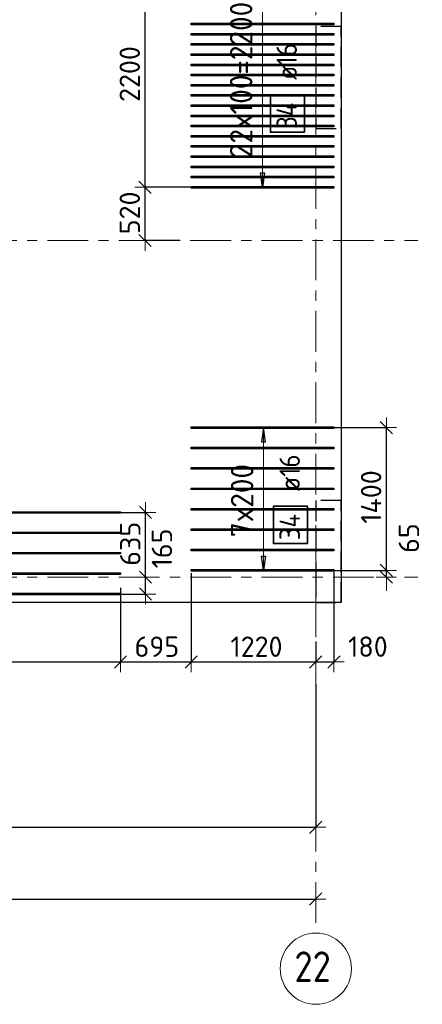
# Model space of a CAD drawing. Header units: metres. Extents: x -38 to 97, y -15 to 21.
# Tile 37 of 82: x 58.7 to 62.65, y -4.19 to 5.47. Entities that reach past the tile are written whole.
import ezdxf

# ---------------------------------------------------------------- set-up
doc = ezdxf.new("R2010")
doc.units = ezdxf.units.M
doc.header["$PDMODE"] = 65
for name, pattern in [('______11', [0.5, 0.4, -0.05, 0, -0.05]), ('______2', [0.27, 0.2, -0.07]), ('______5', [1.1, 0.8, -0.1, 0.1, -0.1])]:
    doc.linetypes.add(name, pattern=pattern)
for name, color, linetype, lineweight in [('XR$2$Осевая линия (1)', 7, '______5', 13), ('XR$2$Размерная линия (1)', 7, 'Continuous', 13), ('XR$3$Перекрытие (1)', 7, 'Continuous', 35), ('XR$3$Размерная линия (1)', 7, 'Continuous', 13)]:
    doc.layers.add(name, color=color, linetype=linetype, lineweight=lineweight)
doc.layers.add('XR$3$Арм.стержн.Доп. Арм верхн.зоны Х', color=7, linetype='Continuous', lineweight=35, true_color=0x8c8cff)
doc.layers.add('XR$5$Стена_ бетон несущ.', color=7, linetype='Continuous', lineweight=70, true_color=0xb4b496)
doc.styles.add('ISOCPEUR', font='txt')
doc.dimstyles.new('DIMSTYLE_3', dxfattribs={"dimtxt": 0.2, "dimasz": 0.2, "dimexe": 0, "dimexo": 0, "dimgap": 0.1, "dimtad": 2, "dimdec": 0, "dimlfac": 1000, "dimrnd": 5, "dimzin": 12, "dimdsep": 46, "dimtxsty": 'ISOCPEUR', "dimblk1": 'ALL_ML_STRICH', "dimblk2": 'ALL_ML_STRICH', "dimsah": 1, "dimcen": 0, "dimclrd": 7, "dimclre": 256, "dimclrt": 7, "dimadec": 0, "dimazin": 0, "dimtfac": 1, "dimtdec": 0, "dimtix": 1, "dimtmove": 2, "dimatfit": 3, "dimfxl": 0, "dimtzin": 0, "dimlwd": 0, "dimlwe": -3, "dimarcsym": 0})
doc.dimstyles.new('DIMSTYLE_6', dxfattribs={"dimtxt": 0.2, "dimasz": 0.2, "dimexe": 0, "dimexo": 0, "dimgap": 0.1, "dimtad": 2, "dimdec": 0, "dimlfac": 1000, "dimrnd": 5, "dimzin": 12, "dimdsep": 46, "dimtxsty": 'ISOCPEUR', "dimblk1": 'ALL_ML_STRICH', "dimblk2": 'ALL_ML_STRICH', "dimsah": 1, "dimcen": 0, "dimclrd": 7, "dimclre": 256, "dimclrt": 7, "dimadec": 0, "dimazin": 0, "dimtfac": 1, "dimtdec": 0, "dimtix": 1, "dimtmove": 2, "dimatfit": 3, "dimfxl": 0, "dimtvp": 1.2, "dimtzin": 0, "dimlwd": 0, "dimlwe": -3, "dimarcsym": 0})
doc.dimstyles.new('DIMSTYLE_7', dxfattribs={"dimtxt": 0.2, "dimasz": 0.2, "dimexe": 0, "dimexo": 0, "dimgap": 0.1, "dimtad": 0, "dimdec": 0, "dimlfac": 1000, "dimrnd": 5, "dimzin": 12, "dimdsep": 46, "dimtxsty": 'ISOCPEUR', "dimblk1": 'ALL_ML_STRICH', "dimblk2": 'ALL_ML_STRICH', "dimsah": 1, "dimcen": 0, "dimclrd": 7, "dimclre": 256, "dimclrt": 7, "dimadec": 0, "dimazin": 0, "dimtfac": 1, "dimtdec": 0, "dimtix": 1, "dimtmove": 2, "dimatfit": 3, "dimfxl": 0, "dimtvp": 1.2, "dimtzin": 0, "dimlwd": 0, "dimlwe": -3, "dimarcsym": 0})

# ---------------------------------------------------------------- blocks, each defined once
blk = doc.blocks.new('ALL_ML_STRICH')
at = {"color": 0, "linetype": 'ByBlock', "lineweight": -2}
for p, q in [((0, -0.5), (0, 0.5)), ((-1, 0), (0.5, 0)), ((-0.3, -0.3), (0.3, 0.3))]:
    blk.add_line(p, q, dxfattribs=at)
blk = doc.blocks.new('*D12')
at = {"layer": 'DEFPOINTS', "color": 7, "linetype": 'Continuous', "lineweight": 13, "transparency": 33554687}
for p in [(0.5, -3.1033), (0.5, -3.1563), (61.6, -3.1401)]:
    blk.add_point(p, dxfattribs=at)
at = {"layer": 'XR$2$Размерная линия (1)', "color": 9, "linetype": 'Continuous', "lineweight": -2, "true_color": 0xc7c7c7, "transparency": 33554687}
for p, q in [((0.5, -3.1233), (0.5, -3.1563)), ((61.6, -3.1563), (61.6, -3.1563))]:
    blk.add_line(p, q, dxfattribs=at)
at = {"layer": 'XR$2$Размерная линия (1)', "color": 7, "linetype": 'Continuous', "lineweight": -2, "transparency": 33554687}
blk.add_line((0.5, -3.1563), (61.6, -3.1563), dxfattribs=at)
at = {"layer": 'XR$2$Размерная линия (1)', "color": 7, "linetype": 'Continuous', "lineweight": 13, "transparency": 33554687, "xscale": 0.2, "yscale": 0.2, "zscale": 0.2, "rotation": 180}
blk.add_blockref('ALL_ML_STRICH', (0.5, -3.1563), dxfattribs=at)
at = {"layer": 'XR$2$Размерная линия (1)', "color": 7, "linetype": 'Continuous', "lineweight": 13, "transparency": 33554687, "xscale": 0.2, "yscale": 0.2, "zscale": 0.2}
blk.add_blockref('ALL_ML_STRICH', (61.6, -3.1563), dxfattribs=at)
at = {"layer": 'XR$2$Размерная линия (1)', "color": 7, "linetype": 'Continuous', "lineweight": 13, "transparency": 33554687, "insert": (31.1, -3.0063), "char_height": 0.2, "width": 1, "attachment_point": 5, "style": 'ISOCPEUR'}
blk.add_mtext('\\A1;{61100}', dxfattribs=at)
blk = doc.blocks.new('*D25')
at = {"layer": 'DEFPOINTS', "color": 7, "linetype": 'Continuous', "lineweight": 13, "transparency": 33554687}
for p in [(61.6, -1.033), (54.95, -1.4027), (54.95, -2.452)]:
    blk.add_point(p, dxfattribs=at)
at = {"layer": 'XR$2$Размерная линия (1)', "color": 9, "linetype": 'Continuous', "lineweight": -2, "true_color": 0xc7c7c7, "transparency": 33554687}
for p, q in [((61.6, -1.053), (61.6, -2.452)), ((54.95, -1.4227), (54.95, -2.452))]:
    blk.add_line(p, q, dxfattribs=at)
at = {"layer": 'XR$2$Размерная линия (1)', "color": 7, "linetype": 'Continuous', "lineweight": -2, "transparency": 33554687}
blk.add_line((54.95, -2.452), (61.6, -2.452), dxfattribs=at)
at = {"layer": 'XR$2$Размерная линия (1)', "color": 7, "linetype": 'Continuous', "lineweight": 13, "transparency": 33554687, "xscale": 0.2, "yscale": 0.2, "zscale": 0.2, "rotation": 180}
blk.add_blockref('ALL_ML_STRICH', (54.95, -2.452), dxfattribs=at)
at = {"layer": 'XR$2$Размерная линия (1)', "color": 7, "linetype": 'Continuous', "lineweight": 13, "transparency": 33554687, "xscale": 0.2, "yscale": 0.2, "zscale": 0.2}
blk.add_blockref('ALL_ML_STRICH', (61.6, -2.452), dxfattribs=at)
at = {"layer": 'XR$2$Размерная линия (1)', "color": 7, "linetype": 'Continuous', "lineweight": 13, "transparency": 33554687, "insert": (58.285, -2.302), "char_height": 0.2, "width": 0.8, "attachment_point": 5, "style": 'ISOCPEUR'}
blk.add_mtext('\\A1;{6650}', dxfattribs=at)
blk = doc.blocks.new('*D217')
at = {"layer": 'DEFPOINTS', "color": 7, "linetype": 'Continuous', "lineweight": 13, "transparency": 33554687}
for p in [(56.7363, -0.0933), (59.6863, -0.0852), (56.7363, -0.8318)]:
    blk.add_point(p, dxfattribs=at)
at = {"layer": 'XR$3$Размерная линия (1)', "color": 9, "linetype": 'Continuous', "lineweight": -2, "true_color": 0xc7c7c7, "transparency": 33554687}
for p, q in [((56.7363, -0.1133), (56.7363, -0.8318)), ((59.6863, -0.1052), (59.6863, -0.8318))]:
    blk.add_line(p, q, dxfattribs=at)
at = {"layer": 'XR$3$Размерная линия (1)', "color": 7, "linetype": 'Continuous', "lineweight": -2, "transparency": 33554687}
blk.add_line((56.7363, -0.8318), (59.6863, -0.8318), dxfattribs=at)
at = {"layer": 'XR$3$Размерная линия (1)', "color": 7, "linetype": 'Continuous', "lineweight": 13, "transparency": 33554687, "xscale": 0.2, "yscale": 0.2, "zscale": 0.2, "rotation": 180}
blk.add_blockref('ALL_ML_STRICH', (56.7363, -0.8318), dxfattribs=at)
at = {"layer": 'XR$3$Размерная линия (1)', "color": 7, "linetype": 'Continuous', "lineweight": 13, "transparency": 33554687, "xscale": 0.2, "yscale": 0.2, "zscale": 0.2}
blk.add_blockref('ALL_ML_STRICH', (59.6863, -0.8318), dxfattribs=at)
at = {"layer": 'XR$3$Размерная линия (1)', "color": 7, "linetype": 'Continuous', "lineweight": 13, "transparency": 33554687, "insert": (58.2213, -0.6818), "char_height": 0.2, "width": 0.8, "attachment_point": 5, "style": 'ISOCPEUR'}
blk.add_mtext('\\A1;{2950}', dxfattribs=at)
blk = doc.blocks.new('*D218')
at = {"layer": 'DEFPOINTS', "color": 7, "linetype": 'Continuous', "lineweight": 13, "transparency": 33554687}
for p in [(60.3794, 0.0576), (59.6863, -0.0852), (59.6863, -0.8318)]:
    blk.add_point(p, dxfattribs=at)
at = {"layer": 'XR$3$Размерная линия (1)', "color": 9, "linetype": 'Continuous', "lineweight": -2, "true_color": 0xc7c7c7, "transparency": 33554687}
for p, q in [((60.3794, 0.0376), (60.3794, -0.8318)), ((59.6863, -0.1052), (59.6863, -0.8318))]:
    blk.add_line(p, q, dxfattribs=at)
at = {"layer": 'XR$3$Размерная линия (1)', "color": 7, "linetype": 'Continuous', "lineweight": -2, "transparency": 33554687}
blk.add_line((59.6863, -0.8318), (60.3794, -0.8318), dxfattribs=at)
at = {"layer": 'XR$3$Размерная линия (1)', "color": 7, "linetype": 'Continuous', "lineweight": 13, "transparency": 33554687, "xscale": 0.2, "yscale": 0.2, "zscale": 0.2, "rotation": 180}
blk.add_blockref('ALL_ML_STRICH', (59.6863, -0.8318), dxfattribs=at)
at = {"layer": 'XR$3$Размерная линия (1)', "color": 7, "linetype": 'Continuous', "lineweight": 13, "transparency": 33554687, "xscale": 0.2, "yscale": 0.2, "zscale": 0.2}
blk.add_blockref('ALL_ML_STRICH', (60.3794, -0.8318), dxfattribs=at)
at = {"layer": 'XR$3$Размерная линия (1)', "color": 7, "linetype": 'Continuous', "lineweight": 13, "transparency": 33554687, "insert": (60.0429, -0.6818), "char_height": 0.2, "width": 0.6, "attachment_point": 5, "style": 'ISOCPEUR'}
blk.add_mtext('\\A1;{695}', dxfattribs=at)
blk = doc.blocks.new('*D219')
at = {"layer": 'DEFPOINTS', "color": 7, "linetype": 'Continuous', "lineweight": 13, "transparency": 33554687}
for p in [(60.3794, 0.0576), (61.6, -0.6123), (60.3794, -0.8318)]:
    blk.add_point(p, dxfattribs=at)
at = {"layer": 'XR$3$Размерная линия (1)', "color": 9, "linetype": 'Continuous', "lineweight": -2, "true_color": 0xc7c7c7, "transparency": 33554687}
for p, q in [((60.3794, 0.0376), (60.3794, -0.8318)), ((61.6, -0.6323), (61.6, -0.8318))]:
    blk.add_line(p, q, dxfattribs=at)
at = {"layer": 'XR$3$Размерная линия (1)', "color": 7, "linetype": 'Continuous', "lineweight": -2, "transparency": 33554687}
blk.add_line((60.3794, -0.8318), (61.6, -0.8318), dxfattribs=at)
at = {"layer": 'XR$3$Размерная линия (1)', "color": 7, "linetype": 'Continuous', "lineweight": 13, "transparency": 33554687, "xscale": 0.2, "yscale": 0.2, "zscale": 0.2, "rotation": 180}
blk.add_blockref('ALL_ML_STRICH', (60.3794, -0.8318), dxfattribs=at)
at = {"layer": 'XR$3$Размерная линия (1)', "color": 7, "linetype": 'Continuous', "lineweight": 13, "transparency": 33554687, "xscale": 0.2, "yscale": 0.2, "zscale": 0.2}
blk.add_blockref('ALL_ML_STRICH', (61.6, -0.8318), dxfattribs=at)
at = {"layer": 'XR$3$Размерная линия (1)', "color": 7, "linetype": 'Continuous', "lineweight": 13, "transparency": 33554687, "insert": (61.0197, -0.6818), "char_height": 0.2, "width": 0.8, "attachment_point": 5, "style": 'ISOCPEUR'}
blk.add_mtext('\\A1;{1220}', dxfattribs=at)
blk = doc.blocks.new('*D220')
at = {"layer": 'DEFPOINTS', "color": 7, "linetype": 'Continuous', "lineweight": 13, "transparency": 33554687}
for p in [(61.7794, 0.0736), (61.6, -0.6123), (61.6, -0.8318)]:
    blk.add_point(p, dxfattribs=at)
at = {"layer": 'XR$3$Размерная линия (1)', "color": 9, "linetype": 'Continuous', "lineweight": -2, "true_color": 0xc7c7c7, "transparency": 33554687}
for p, q in [((61.7794, 0.0536), (61.7794, -0.8318)), ((61.6, -0.6323), (61.6, -0.8318))]:
    blk.add_line(p, q, dxfattribs=at)
at = {"layer": 'XR$3$Размерная линия (1)', "color": 7, "linetype": 'Continuous', "lineweight": -2, "transparency": 33554687}
blk.add_line((61.6, -0.8318), (61.7794, -0.8318), dxfattribs=at)
at = {"layer": 'XR$3$Размерная линия (1)', "color": 7, "linetype": 'Continuous', "lineweight": 13, "transparency": 33554687, "xscale": 0.2, "yscale": 0.2, "zscale": 0.2, "rotation": 180}
blk.add_blockref('ALL_ML_STRICH', (61.6, -0.8318), dxfattribs=at)
at = {"layer": 'XR$3$Размерная линия (1)', "color": 7, "linetype": 'Continuous', "lineweight": 13, "transparency": 33554687, "xscale": 0.2, "yscale": 0.2, "zscale": 0.2}
blk.add_blockref('ALL_ML_STRICH', (61.7794, -0.8318), dxfattribs=at)
at = {"layer": 'XR$3$Размерная линия (1)', "color": 7, "linetype": 'Continuous', "lineweight": 13, "transparency": 33554687, "insert": (62.1123, -0.6815), "char_height": 0.2, "width": 0.6, "attachment_point": 5, "style": 'ISOCPEUR'}
blk.add_mtext('\\A1;{180}', dxfattribs=at)
blk = doc.blocks.new('*D231')
at = {"layer": 'DEFPOINTS', "color": 7, "linetype": 'Continuous', "lineweight": 13, "transparency": 33554687}
for p in [(59.9371, 0), (59.6205, -0.1656), (59.9319, -0.1656)]:
    blk.add_point(p, dxfattribs=at)
at = {"layer": 'XR$3$Размерная линия (1)', "color": 9, "linetype": 'Continuous', "lineweight": -2, "true_color": 0xc7c7c7, "transparency": 33554687}
for p, q in [((59.9319, 0), (59.9319, 0)), ((59.6405, -0.1656), (59.9319, -0.1656))]:
    blk.add_line(p, q, dxfattribs=at)
at = {"layer": 'XR$3$Размерная линия (1)', "color": 7, "linetype": 'Continuous', "lineweight": -2, "transparency": 33554687}
blk.add_line((59.9319, -0.1656), (59.9319, 0), dxfattribs=at)
at = {"layer": 'XR$3$Размерная линия (1)', "color": 7, "linetype": 'Continuous', "lineweight": 13, "transparency": 33554687, "xscale": 0.2, "yscale": 0.2, "zscale": 0.2}
for p, rotation in [((59.9319, 0), 90), ((59.9319, -0.1656), 270)]:
    blk.add_blockref('ALL_ML_STRICH', p, dxfattribs=dict(at, rotation=rotation))
at = {"layer": 'XR$3$Размерная линия (1)', "color": 7, "linetype": 'Continuous', "lineweight": 13, "transparency": 33554687, "insert": (60.0926, 0.2812), "char_height": 0.2, "width": 0.6, "attachment_point": 5, "rotation": 90, "style": 'ISOCPEUR'}
blk.add_mtext('\\A1;{165}', dxfattribs=at)
blk = doc.blocks.new('*D232')
at = {"layer": 'DEFPOINTS', "color": 7, "linetype": 'Continuous', "lineweight": 13, "transparency": 33554687}
for p in [(59.6049, 0.6344), (59.9319, 0), (59.9371, 0)]:
    blk.add_point(p, dxfattribs=at)
at = {"layer": 'XR$3$Размерная линия (1)', "color": 9, "linetype": 'Continuous', "lineweight": -2, "true_color": 0xc7c7c7, "transparency": 33554687}
for p, q in [((59.6249, 0.6344), (59.9319, 0.6344)), ((59.9319, 0), (59.9319, 0))]:
    blk.add_line(p, q, dxfattribs=at)
at = {"layer": 'XR$3$Размерная линия (1)', "color": 7, "linetype": 'Continuous', "lineweight": -2, "transparency": 33554687}
blk.add_line((59.9319, 0), (59.9319, 0.6344), dxfattribs=at)
at = {"layer": 'XR$3$Размерная линия (1)', "color": 7, "linetype": 'Continuous', "lineweight": 13, "transparency": 33554687, "xscale": 0.2, "yscale": 0.2, "zscale": 0.2}
for p, rotation in [((59.9319, 0.6344), 90), ((59.9319, 0), 270)]:
    blk.add_blockref('ALL_ML_STRICH', p, dxfattribs=dict(at, rotation=rotation))
at = {"layer": 'XR$3$Размерная линия (1)', "color": 7, "linetype": 'Continuous', "lineweight": 13, "transparency": 33554687, "insert": (59.7819, 0.3272), "char_height": 0.2, "width": 0.6, "attachment_point": 5, "rotation": 90, "style": 'ISOCPEUR'}
blk.add_mtext('\\A1;{635}', dxfattribs=at)
blk = doc.blocks.new('*D233')
at = {"layer": 'DEFPOINTS', "color": 7, "linetype": 'Continuous', "lineweight": 13, "transparency": 33554687}
for p in [(61.709, 0.0656), (62.2767, 0), (62.2929, 0)]:
    blk.add_point(p, dxfattribs=at)
at = {"layer": 'XR$3$Размерная линия (1)', "color": 9, "linetype": 'Continuous', "lineweight": -2, "true_color": 0xc7c7c7, "transparency": 33554687}
for p, q in [((61.729, 0.0656), (62.2929, 0.0656)), ((62.2929, 0), (62.2929, 0))]:
    blk.add_line(p, q, dxfattribs=at)
at = {"layer": 'XR$3$Размерная линия (1)', "color": 7, "linetype": 'Continuous', "lineweight": -2, "transparency": 33554687}
blk.add_line((62.2929, 0), (62.2929, 0.0656), dxfattribs=at)
at = {"layer": 'XR$3$Размерная линия (1)', "color": 7, "linetype": 'Continuous', "lineweight": 13, "transparency": 33554687, "xscale": 0.2, "yscale": 0.2, "zscale": 0.2}
for p, rotation in [((62.2929, 0), 270), ((62.2929, 0.0656), 90)]:
    blk.add_blockref('ALL_ML_STRICH', p, dxfattribs=dict(at, rotation=rotation))
at = {"layer": 'XR$3$Размерная линия (1)', "color": 7, "linetype": 'Continuous', "lineweight": 13, "transparency": 33554687, "insert": (62.514, 0.3827), "char_height": 0.2, "width": 0.4, "attachment_point": 5, "rotation": 90, "style": 'ISOCPEUR'}
blk.add_mtext('\\A1;{65}', dxfattribs=at)
blk = doc.blocks.new('*D234')
at = {"layer": 'DEFPOINTS', "color": 7, "linetype": 'Continuous', "lineweight": 13, "transparency": 33554687}
for p in [(61.7333, 1.4656), (61.709, 0.0656), (62.2929, 0.0656)]:
    blk.add_point(p, dxfattribs=at)
at = {"layer": 'XR$3$Размерная линия (1)', "color": 9, "linetype": 'Continuous', "lineweight": -2, "true_color": 0xc7c7c7, "transparency": 33554687}
for p, q in [((61.7533, 1.4656), (62.2929, 1.4656)), ((61.729, 0.0656), (62.2929, 0.0656))]:
    blk.add_line(p, q, dxfattribs=at)
at = {"layer": 'XR$3$Размерная линия (1)', "color": 7, "linetype": 'Continuous', "lineweight": -2, "transparency": 33554687}
blk.add_line((62.2929, 0.0656), (62.2929, 1.4656), dxfattribs=at)
at = {"layer": 'XR$3$Размерная линия (1)', "color": 7, "linetype": 'Continuous', "lineweight": 13, "transparency": 33554687, "xscale": 0.2, "yscale": 0.2, "zscale": 0.2}
for p, rotation in [((62.2929, 1.4656), 90), ((62.2929, 0.0656), 270)]:
    blk.add_blockref('ALL_ML_STRICH', p, dxfattribs=dict(at, rotation=rotation))
at = {"layer": 'XR$3$Размерная линия (1)', "color": 7, "linetype": 'Continuous', "lineweight": 13, "transparency": 33554687, "insert": (62.1429, 0.7856), "char_height": 0.2, "width": 0.8, "attachment_point": 5, "rotation": 90, "style": 'ISOCPEUR'}
blk.add_mtext('\\A1;{1400}', dxfattribs=at)
blk = doc.blocks.new('*D306')
at = {"layer": 'DEFPOINTS', "color": 7, "linetype": 'Continuous', "lineweight": 13, "transparency": 33554687}
for p in [(60.4616, 3.8223), (59.9273, 3.3), (60.2892, 3.3)]:
    blk.add_point(p, dxfattribs=at)
at = {"layer": 'XR$3$Размерная линия (1)', "color": 9, "linetype": 'Continuous', "lineweight": -2, "true_color": 0xc7c7c7, "transparency": 33554687}
for p, q in [((60.4416, 3.8223), (59.9273, 3.8223)), ((60.2692, 3.3), (59.9273, 3.3))]:
    blk.add_line(p, q, dxfattribs=at)
at = {"layer": 'XR$3$Размерная линия (1)', "color": 7, "linetype": 'Continuous', "lineweight": -2, "transparency": 33554687}
blk.add_line((59.9273, 3.3), (59.9273, 3.8223), dxfattribs=at)
at = {"layer": 'XR$3$Размерная линия (1)', "color": 7, "linetype": 'Continuous', "lineweight": 13, "transparency": 33554687, "xscale": 0.2, "yscale": 0.2, "zscale": 0.2}
for p, rotation in [((59.9273, 3.8223), 90), ((59.9273, 3.3), 270)]:
    blk.add_blockref('ALL_ML_STRICH', p, dxfattribs=dict(at, rotation=rotation))
at = {"layer": 'XR$3$Размерная линия (1)', "color": 7, "linetype": 'Continuous', "lineweight": 13, "transparency": 33554687, "insert": (59.7773, 3.5711), "char_height": 0.2, "width": 0.6, "attachment_point": 5, "rotation": 90, "style": 'ISOCPEUR'}
blk.add_mtext('\\A1;{520}', dxfattribs=at)
blk = doc.blocks.new('*D307')
at = {"layer": 'DEFPOINTS', "color": 7, "linetype": 'Continuous', "lineweight": 13, "transparency": 33554687}
for p in [(60.5123, 6.0223), (59.9273, 3.8223), (60.4616, 3.8223)]:
    blk.add_point(p, dxfattribs=at)
at = {"layer": 'XR$3$Размерная линия (1)', "color": 9, "linetype": 'Continuous', "lineweight": -2, "true_color": 0xc7c7c7, "transparency": 33554687}
for p, q in [((60.4923, 6.0223), (59.9273, 6.0223)), ((60.4416, 3.8223), (59.9273, 3.8223))]:
    blk.add_line(p, q, dxfattribs=at)
at = {"layer": 'XR$3$Размерная линия (1)', "color": 7, "linetype": 'Continuous', "lineweight": -2, "transparency": 33554687}
blk.add_line((59.9273, 3.8223), (59.9273, 6.0223), dxfattribs=at)
at = {"layer": 'XR$3$Размерная линия (1)', "color": 7, "linetype": 'Continuous', "lineweight": 13, "transparency": 33554687, "xscale": 0.2, "yscale": 0.2, "zscale": 0.2}
for p, rotation in [((59.9273, 6.0223), 90), ((59.9273, 3.8223), 270)]:
    blk.add_blockref('ALL_ML_STRICH', p, dxfattribs=dict(at, rotation=rotation))
at = {"layer": 'XR$3$Размерная линия (1)', "color": 7, "linetype": 'Continuous', "lineweight": 13, "transparency": 33554687, "insert": (59.7773, 4.9323), "char_height": 0.2, "width": 0.8, "attachment_point": 5, "rotation": 90, "style": 'ISOCPEUR'}
blk.add_mtext('\\A1;{2200}', dxfattribs=at)

msp = doc.modelspace()

# ---------------------------------------------------------------- linework, layer by layer
at = {"layer": 'XR$2$Осевая линия (1)', "color": 253, "linetype": '______11', "lineweight": 13, "true_color": 0xa0a0a0, "transparency": 33554687}
for p, q in [((61.6, -3.39), (61.6, 19.78)), ((-2.63, 3.3), (62.6, 3.3)), ((-2.63, 0), (62.6, 0))]:
    msp.add_line(p, q, dxfattribs=at)
at = {"layer": 'XR$2$Осевая линия (1)', "color": 7, "linetype": 'Continuous', "lineweight": 13, "transparency": 33554687}
msp.add_circle((61.6018, -3.8388), 0.3493, dxfattribs=at)
at = {"layer": 'XR$3$Арм.стержн.Доп. Арм верхн.зоны Х', "color": 7, "linetype": 'Continuous', "lineweight": 13, "transparency": 33554687}
for p, q in [((61.0794, 3.8223), (61.0794, 6.0223)), ((61.0794, 3.8223), (61.0794, 3.8223)), ((61.0889, 1.4656), (61.0889, 1.4656)), ((61.0889, 0.0656), (61.0889, 1.4656)), ((61.0889, 0.0656), (61.0889, 0.0656))]:
    msp.add_line(p, q, dxfattribs=at)
at = {"layer": 'XR$3$Арм.стержн.Доп. Арм верхн.зоны Х', "color": 7, "linetype": 'Continuous', "lineweight": 25, "transparency": 33554687}
for p, q in [((61.0794, 3.8223), (61.0594, 3.9623)), ((61.0594, 3.9623), (61.0994, 3.9623)), ((61.0994, 3.9623), (61.0794, 3.8223)), ((61.0889, 1.4656), (61.0689, 1.3256)), ((61.1089, 1.3256), (61.0889, 1.4656)), ((61.0689, 1.3256), (61.1089, 1.3256)), ((61.0889, 0.0656), (61.0689, 0.2056)), ((61.0689, 0.2056), (61.1089, 0.2056)), ((61.1089, 0.2056), (61.0889, 0.0656))]:
    msp.add_line(p, q, dxfattribs=at)
at = {"layer": 'XR$3$Арм.стержн.Доп. Арм верхн.зоны Х', "color": 253, "linetype": 'Continuous', "lineweight": -3, "true_color": 0xa0a0a0, "transparency": 33554687}
for p, q in [((61.0794, 3.8223), (60.9794, 3.8223)), ((61.0794, 3.8223), (61.1794, 3.8223)), ((61.0889, 1.4656), (60.9889, 1.4656)), ((61.0889, 1.4656), (61.1889, 1.4656)), ((61.0889, 0.0656), (60.9889, 0.0656)), ((61.0889, 0.0656), (61.1889, 0.0656))]:
    msp.add_line(p, q, dxfattribs=at)
at = {"layer": 'XR$3$Арм.стержн.Доп. Арм верхн.зоны Х', "color": 7, "linetype": 'Continuous', "lineweight": 25, "transparency": 33554687}
for points in [[(61.7794, 5.4143), (60.3794, 5.4143), (60.3794, 5.4303), (61.7794, 5.4303), (61.7794, 5.4143)], [(61.7794, 5.3143), (60.3794, 5.3143), (60.3794, 5.3303), (61.7794, 5.3303), (61.7794, 5.3143)], [(61.7794, 5.2143), (60.3794, 5.2143), (60.3794, 5.2303), (61.7794, 5.2303), (61.7794, 5.2143)], [(61.7794, 5.1143), (60.3794, 5.1143), (60.3794, 5.1303), (61.7794, 5.1303), (61.7794, 5.1143)], [(61.7794, 5.0143), (60.3794, 5.0143), (60.3794, 5.0303), (61.7794, 5.0303), (61.7794, 5.0143)], [(61.7794, 4.9143), (60.3794, 4.9143), (60.3794, 4.9303), (61.7794, 4.9303), (61.7794, 4.9143)], [(61.7794, 4.8143), (60.3794, 4.8143), (60.3794, 4.8303), (61.7794, 4.8303), (61.7794, 4.8143)], [(61.7794, 4.7143), (60.3794, 4.7143), (60.3794, 4.7303), (61.7794, 4.7303), (61.7794, 4.7143)], [(61.7794, 4.6143), (60.3794, 4.6143), (60.3794, 4.6303), (61.7794, 4.6303), (61.7794, 4.6143)], [(61.7794, 4.5143), (60.3794, 4.5143), (60.3794, 4.5303), (61.7794, 4.5303), (61.7794, 4.5143)], [(61.7794, 4.4143), (60.3794, 4.4143), (60.3794, 4.4303), (61.7794, 4.4303), (61.7794, 4.4143)], [(61.7794, 4.3143), (60.3794, 4.3143), (60.3794, 4.3303), (61.7794, 4.3303), (61.7794, 4.3143)], [(61.7794, 4.2143), (60.3794, 4.2143), (60.3794, 4.2303), (61.7794, 4.2303), (61.7794, 4.2143)], [(61.7794, 4.1143), (60.3794, 4.1143), (60.3794, 4.1303), (61.7794, 4.1303), (61.7794, 4.1143)], [(61.7794, 4.0143), (60.3794, 4.0143), (60.3794, 4.0303), (61.7794, 4.0303), (61.7794, 4.0143)], [(61.7794, 3.9143), (60.3794, 3.9143), (60.3794, 3.9303), (61.7794, 3.9303), (61.7794, 3.9143)], [(61.7794, 3.8143), (60.3794, 3.8143), (60.3794, 3.8303), (61.7794, 3.8303), (61.7794, 3.8143)], [(61.7794, 1.4576), (60.3794, 1.4576), (60.3794, 1.4736), (61.7794, 1.4736), (61.7794, 1.4576)], [(61.7794, 1.2576), (60.3794, 1.2576), (60.3794, 1.2736), (61.7794, 1.2736), (61.7794, 1.2576)], [(61.7794, 1.0576), (60.3794, 1.0576), (60.3794, 1.0736), (61.7794, 1.0736), (61.7794, 1.0576)], [(61.7794, 0.8576), (60.3794, 0.8576), (60.3794, 0.8736), (61.7794, 0.8736), (61.7794, 0.8576)], [(59.6863, 0.6274), (56.7363, 0.6274), (56.7363, 0.6414), (59.6863, 0.6414), (59.6863, 0.6274)], [(61.7794, 0.6576), (60.3794, 0.6576), (60.3794, 0.6736), (61.7794, 0.6736), (61.7794, 0.6576)], [(59.6863, 0.4274), (56.7363, 0.4274), (56.7363, 0.4414), (59.6863, 0.4414), (59.6863, 0.4274)], [(61.7794, 0.4576), (60.3794, 0.4576), (60.3794, 0.4736), (61.7794, 0.4736), (61.7794, 0.4576)], [(59.6863, 0.2274), (56.7363, 0.2274), (56.7363, 0.2414), (59.6863, 0.2414), (59.6863, 0.2274)], [(61.7794, 0.2576), (60.3794, 0.2576), (60.3794, 0.2736), (61.7794, 0.2736), (61.7794, 0.2576)], [(59.6863, 0.0274), (56.7363, 0.0274), (56.7363, 0.0414), (59.6863, 0.0414), (59.6863, 0.0274)], [(61.7794, 0.0576), (60.3794, 0.0576), (60.3794, 0.0736), (61.7794, 0.0736), (61.7794, 0.0576)], [(59.6863, -0.1726), (56.7363, -0.1726), (56.7363, -0.1586), (59.6863, -0.1586), (59.6863, -0.1726)]]:
    msp.add_lwpolyline(points, dxfattribs=at)
at = {"layer": 'XR$3$Арм.стержн.Доп. Арм верхн.зоны Х', "color": 7, "linetype": 'Continuous', "lineweight": 35, "transparency": 33554687}
for points in [[(61.4894, 4.3611), (61.4894, 4.7277), (61.156, 4.7277), (61.156, 4.3611), (61.4894, 4.3611)], [(61.5187, 0.3293), (61.5187, 0.6959), (61.1854, 0.6959), (61.1854, 0.3293), (61.5187, 0.3293)]]:
    msp.add_lwpolyline(points, dxfattribs=at)
at = {"layer": 'XR$3$Перекрытие (1)', "color": 7, "linetype": 'Continuous', "lineweight": 25, "transparency": 33554687}
for p, q in [((61.85, 16.6502), (61.85, -0.2498)), ((61.85, -0.2498), (32.725, -0.2498))]:
    msp.add_line(p, q, dxfattribs=at)
at = {"layer": 'XR$5$Стена_ бетон несущ.', "color": 253, "linetype": '______2', "lineweight": -3, "true_color": 0xa0a0a0, "transparency": 33554687}
for p, q in [((61.6, 5.4), (61.6, 4.4)), ((61.85, 5.4), (61.6, 5.4)), ((61.85, 4.4), (61.85, 5.4)), ((61.6, 4.4), (61.85, 4.4)), ((61.6, 0.75), (61.6, 0)), ((61.85, 0.75), (61.6, 0.75)), ((61.85, -0.25), (61.85, 0.75)), ((61.6, 0), (61.6, -0.25)), ((61.6, -0.25), (61.85, -0.25))]:
    msp.add_line(p, q, dxfattribs=at)

# ---------------------------------------------------------------- texts
at = {"layer": 'XR$2$Осевая линия (1)', "color": 7, "linetype": 'Continuous', "lineweight": 13, "transparency": 33554687, "insert": (61.3918, -3.9693), "char_height": 0.3, "width": 0.550812, "attachment_point": 7, "style": 'ISOCPEUR'}
msp.add_mtext('\\W0.87;22', dxfattribs=at)
at = {"layer": 'XR$3$Арм.стержн.Доп. Арм верхн.зоны Х', "color": 7, "linetype": 'Continuous', "lineweight": 13, "transparency": 33554687, "char_height": 0.22, "attachment_point": 7, "rotation": 90, "style": 'ISOCPEUR'}
for s, insert, width in [('\\W0.95;22x100=2200', (60.9794, 4.1083), 1.753129), ('\\W0.95;7x200', (60.9889, 0.3916), 0.873359)]:
    msp.add_mtext(s, dxfattribs=dict(at, insert=insert, width=width))
at = {"layer": 'XR$3$Арм.стержн.Доп. Арм верхн.зоны Х', "color": 7, "linetype": 'Continuous', "lineweight": 25, "transparency": 33554687, "char_height": 0.2, "attachment_point": 7, "rotation": 90, "style": 'ISOCPEUR'}
for s, insert, width in [('\\W0.89; ø16 ', (61.416, 4.7611), 0.749105), ('\\W0.88;34', (61.416, 4.3944), 0.387995), ('\\W0.89; ø16 ', (61.4454, 0.7293), 0.749105), ('\\W0.88;34', (61.4454, 0.3626), 0.387995)]:
    msp.add_mtext(s, dxfattribs=dict(at, insert=insert, width=width))

# ---------------------------------------------------------------- dimensions: what is measured, and where the dimension line sits
at = {"layer": 'XR$2$Размерная линия (1)', "color": 7, "linetype": 'Continuous', "lineweight": 13, "transparency": 33554687}
for base, p1, p2, picture, middle in [((61.6, -2.452), (54.95, -1.4227), (61.6, -1.053), '*D25', (58.285, -2.302)), ((61.6, -3.1563), (0.5, -3.1233), (61.6, -3.1563), '*D12', (31.1, -3.0063))]:
    dim = msp.add_linear_dim(base=base, p1=p1, p2=p2, dimstyle='DIMSTYLE_3', override={"dimpost": '<>', "dimclrd": 7, "dimclre": 9, "dimclrt": 7, "dimlwd": 0, "dimlwe": 65533}, dxfattribs=at)
    dim.commit()
    dim.dimension.update_dxf_attribs({"geometry": picture, "text_midpoint": middle, "dimtype": 160})
at = {"layer": 'XR$3$Размерная линия (1)', "color": 7, "linetype": 'Continuous', "lineweight": 13, "transparency": 33554687}
for base, p1, p2, dimstyle, picture, middle in [((59.9273, 6.0223), (60.4416, 3.8223), (60.4923, 6.0223), 'DIMSTYLE_3', '*D307', (59.7773, 4.9323)), ((59.9273, 3.8223), (60.2692, 3.3), (60.4416, 3.8223), 'DIMSTYLE_6', '*D306', (59.7773, 3.5711)), ((62.2929, 1.4656), (61.729, 0.0656), (61.7533, 1.4656), 'DIMSTYLE_3', '*D234', (62.1429, 0.7856)), ((59.9319, 0.6344), (59.9319, 0), (59.6249, 0.6344), 'DIMSTYLE_3', '*D232', (59.7819, 0.3272)), ((59.9319, 0), (59.6405, -0.1656), (59.9319, 0), 'DIMSTYLE_7', '*D231', (60.0926, 0.2812)), ((62.2929, 0.0656), (62.2929, 0), (61.729, 0.0656), 'DIMSTYLE_7', '*D233', (62.514, 0.3827))]:
    dim = msp.add_linear_dim(base=base, p1=p1, p2=p2, angle=90, dimstyle=dimstyle, override={"dimpost": '<>', "dimclrd": 7, "dimclre": 9, "dimclrt": 7, "dimlwd": 0, "dimlwe": 65533}, dxfattribs=at)
    dim.commit()
    dim.dimension.update_dxf_attribs({"geometry": picture, "text_midpoint": middle, "dimtype": 160})
for base, p1, p2, dimstyle, picture, middle in [((60.3794, -0.8318), (59.6863, -0.1052), (60.3794, 0.0376), 'DIMSTYLE_3', '*D218', (60.0429, -0.6818)), ((61.6, -0.8318), (60.3794, 0.0376), (61.6, -0.6323), 'DIMSTYLE_3', '*D219', (61.0197, -0.6818)), ((61.7794, -0.8318), (61.6, -0.6323), (61.7794, 0.0536), 'DIMSTYLE_6', '*D220', (62.1123, -0.6815)), ((59.6863, -0.8318), (56.7363, -0.1133), (59.6863, -0.1052), 'DIMSTYLE_3', '*D217', (58.2213, -0.6818))]:
    dim = msp.add_linear_dim(base=base, p1=p1, p2=p2, dimstyle=dimstyle, override={"dimpost": '<>', "dimclrd": 7, "dimclre": 9, "dimclrt": 7, "dimlwd": 0, "dimlwe": 65533}, dxfattribs=at)
    dim.commit()
    dim.dimension.update_dxf_attribs({"geometry": picture, "text_midpoint": middle, "dimtype": 160})

doc.saveas('drawing.dxf')
